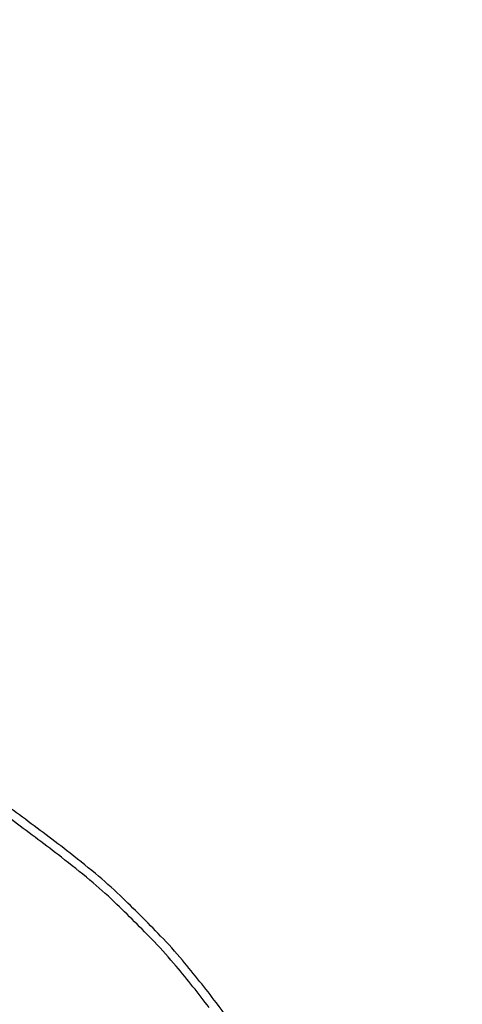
# Model space of a CAD drawing. Extents: x 450316 to 454644, y 428795 to 436505.
# Tile 245 of 256: x 450905 to 451029, y 435778 to 436054. Entities that reach past the tile are written whole.
import ezdxf

# ---------------------------------------------------------------- set-up
doc = ezdxf.new("R2010")
doc.units = 0
doc.header["$LTSCALE"] = 2
doc.header["$MEASUREMENT"] = 0
doc.linetypes.add('AUSGEZOGEN', pattern=[0])
doc.layers.add('FBR', color=8, linetype='CONTINUOUS')
doc.layers.add('WEG', color=8, linetype='AUSGEZOGEN')

msp = doc.modelspace()

# ---------------------------------------------------------------- linework, layer by layer
at = {"layer": 'FBR', "flags": 128}
for points in [[(450921.44, 435685.61, 0.000354), (450927.66, 435671.71, 0.000659), (450931.02, 435664.25, 0), (450939.29, 435645.95, 0.000057), (450939.32, 435645.87, 0.000131), (450945.2, 435632.87, -0.000196), (450949.14, 435624.17, -0.000729), (450953.95, 435613.48, 0.000628)], [(451603.01, 434662.96, 0.000001), (451617.47, 434646.37, 0.000004)]]:
    msp.add_lwpolyline(points, format="xyb", dxfattribs=at)
at = {"layer": 'FBR'}
for points in [[(450896.69, 435740.27, -0.000001), (450904.62, 435722.85, -0.000722)], [(450868.16, 435803.37, -0.00001), (450875.22, 435787.68, -0.000286)]]:
    msp.add_lwpolyline(points, format="xyb", dxfattribs=at)
at = {"layer": 'WEG'}
for points in [[(450958.45, 435777.46, 0.010898), (450949.19, 435789.04, 0.017587), (450943.06, 435795.87, 0.010177), (450931.83, 435807.06, 0.017581), (450924.98, 435813.17, 0.009078), (450916.99, 435819.57, 0.005634), (450903.82, 435829.48, 0.016493), (450890.1, 435838.9, -0.018466), (450877.88, 435847.36, -0.02149), (450872.07, 435852.1, -0.020191), (450866.33, 435857.65, -0.040509), (450859.69, 435865.85, -0.051165), (450855.7, 435873.19, -0.000849), (450851.38, 435883.59, 0.000735), (450846.39, 435895.59, 0.000076), (450835.33, 435922.12, 0.000278), (450832.29, 435929.39, 0.007298), (450827.28, 435940.87, 0.003502), (450816.34, 435964.56, 0.006894), (450805.63, 435986.54, 0.011101), (450798.5, 435999.93, 0.003441), (450788.17, 436018.03, 0.00167), (450766.51, 436055.11, 0.000025), (450766.31, 436055.44, 0.000288)], [(450966.34, 435769.78, 0.037645), (450960.44, 435778.82, 0.010591), (450950.92, 435790.7, 0.017617), (450944.81, 435797.51, 0.010146), (450933.45, 435808.84, 0.0176), (450926.54, 435814.99, 0.009059), (450918.46, 435821.46, 0.005666), (450905.23, 435831.42, 0.016522), (450891.48, 435840.86, -0.018704), (450879.36, 435849.24, -0.021313), (450873.69, 435853.88, -0.020192), (450868.14, 435859.25, -0.040507), (450861.69, 435867.2, -0.051157), (450857.82, 435874.34, -0.000861), (450853.56, 435884.57, 0.000738), (450848.61, 435896.51, 0.000077), (450837.55, 435923.01, 0.000278), (450834.48, 435930.35, 0.007298), (450829.47, 435941.85, 0.0035), (450818.5, 435965.6, 0.006896), (450807.76, 435987.64, 0.011106), (450800.61, 436001.07, 0.003436), (450790.26, 436019.2, 0.001668), (450768.58, 436056.32, 0.000014)]]:
    msp.add_lwpolyline(points, format="xyb", dxfattribs=at)

doc.saveas('drawing.dxf')
